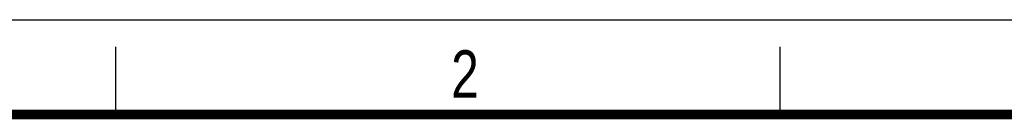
# Model space of a CAD drawing. Header units: millimetres. Extents: x 0 to 210, y 0 to 297.
# Tile 6 of 7: x 49 to 122, y 290 to 297. Entities that reach past the tile are written whole.
import ezdxf

# ---------------------------------------------------------------- set-up
doc = ezdxf.new("R2010")
doc.units = ezdxf.units.MM
doc.header["$LTSCALE"] = 19.36
doc.layers.get('0').update_dxf_attribs({"linetype": 'CONTINUOUS'})
doc.styles.add('TEXTSTYLE_2', font='txt', dxfattribs={"width": 0.75})

msp = doc.modelspace()

# ---------------------------------------------------------------- linework, layer by layer
at = {"color": 2, "linetype": 'Continuous'}
for p, q in [((0, 297), (210, 297)), ((56, 290), (56, 295)), ((105, 290), (105, 295))]:
    msp.add_line(p, q, dxfattribs=at)
at = {"color": 7, "linetype": 'Continuous', "const_width": 0.7}
msp.add_lwpolyline([(7, 290), (203, 290)], dxfattribs=at)

# ---------------------------------------------------------------- texts
at = {"color": 5, "linetype": 'Continuous', "style": 'TEXTSTYLE_2', "width": 0.785714}
msp.add_text('2', height=3.5, dxfattribs=at).set_placement((80.731, 291.24))

doc.saveas('drawing.dxf')
